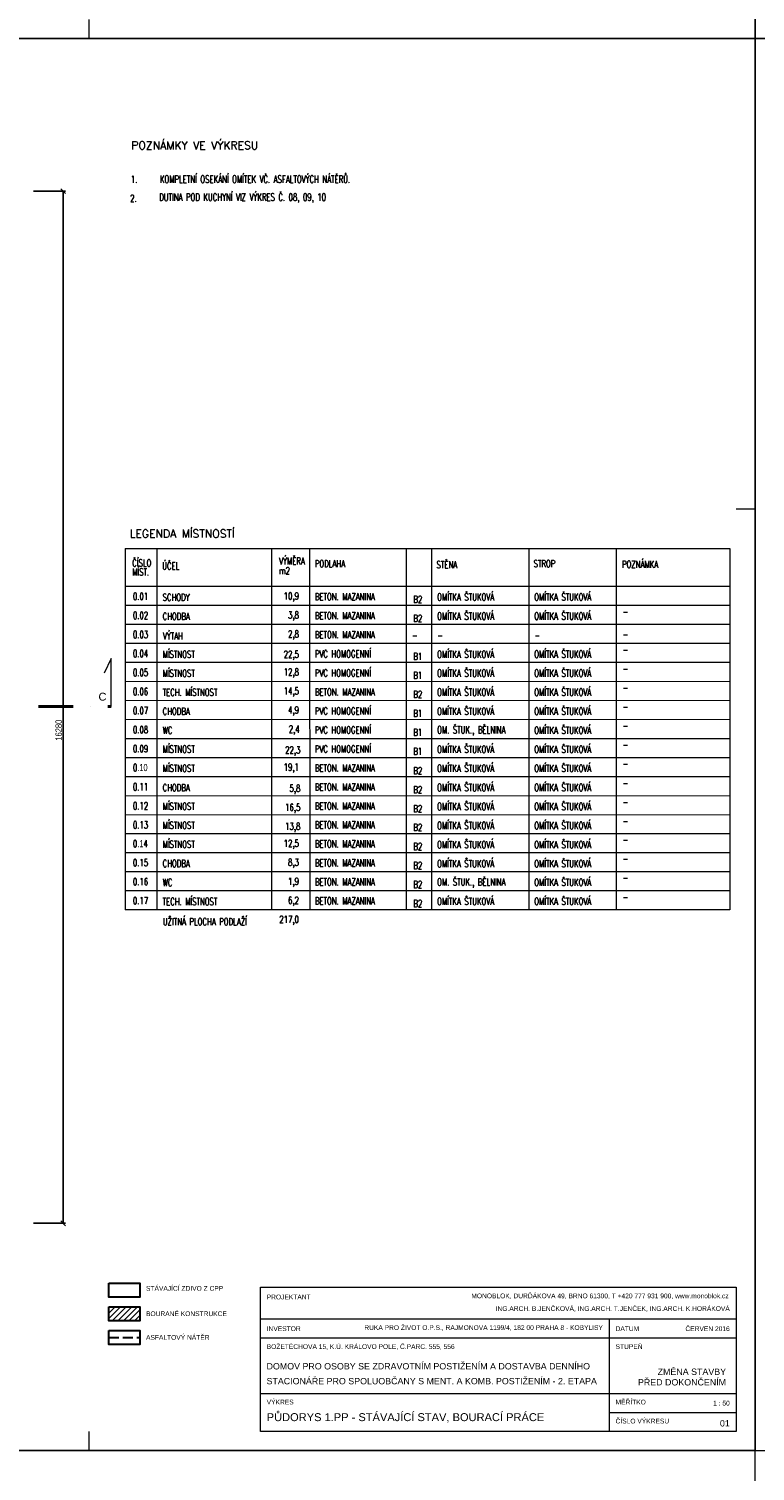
# Model space of a CAD drawing. Header units: millimetres. Extents: x -300958 to -108039, y 30118 to 292543.
# Tile 78 of 256: x -248182 to -236733, y 112355 to 135107. Entities that reach past the tile are written whole.
import ezdxf

# ---------------------------------------------------------------- set-up
doc = ezdxf.new("R2010")
doc.units = ezdxf.units.MM
doc.header["$MEASUREMENT"] = 0
doc.linetypes.add('DGN Style 3', pattern=[888.558256, 634.684469, -253.873788])
doc.linetypes.add('DGN Style 4', pattern=[1094.119168, 546.717885, -273.358943, 0.683397, -273.358943])
doc.layers.get('0').update_dxf_attribs({"lineweight": 13})
doc.layers.get('Defpoints').update_dxf_attribs({"color": 3, "lineweight": 13})
for name, color, linetype, lineweight in [('BOURÁNÍ', 40, 'Continuous', 13), ('dims', 7, 'Continuous', 9), ('legenda', 7, 'Continuous', 13), ('popis', 7, 'Continuous', 9), ('RAMECEK', 7, 'Continuous', 0), ('rez', 7, 'Continuous', 13), ('walls', 7, 'Continuous', 13)]:
    doc.layers.add(name, color=color, linetype=linetype, lineweight=lineweight)
doc.styles.add('GENERATED_STYLE_8', font='arial.ttf')
doc.styles.add('STYLE-0', font='ARIALN.TTF')
doc.styles.add('Style-Arial', font='arial.ttf')
doc.dimstyles.new('arch', dxfattribs={"dimscale": 50, "dimtxt": 2.5, "dimasz": 2.5, "dimexe": 1.25, "dimexo": 0.9, "dimtad": 1, "dimdec": 0, "dimtxsty": 'STYLE-0', "dimblk": 'ARCHTICK', "dimcen": 2.5, "dimadec": 0, "dimazin": 0, "dimtfac": 1, "dimtdec": 0, "dimtmove": 2, "dimatfit": 3, "dimldrblk": 'ARCHTICK', "dimfxl": 0, "dimarcsym": 0})

# ---------------------------------------------------------------- blocks, each defined once
blk = doc.blocks.new('*U49')
at = {"layer": 'RAMECEK', "linetype": 'Continuous', "lineweight": 0}
for p, q in [((15750, 3712), (15450, 3712)), ((-5250, -11138), (-5250, -10838)), ((5250, -11138), (5250, -10838))]:
    blk.add_line(p, q, dxfattribs=at)
at = {"layer": 'RAMECEK', "linetype": 'Continuous', "lineweight": 0, "flags": 128}
blk.add_lwpolyline([(-15750, -11138), (15750, -11138), (15750, 11137), (-15750, 11137)], close=True, dxfattribs=at)
blk = doc.blocks.new('_ArchTick')
at = {"color": 0, "linetype": 'ByBlock', "flags": 128}
blk.add_lwpolyline([(-0.5, -0.5), (0.5, 0.5)], dxfattribs=at)
blk = doc.blocks.new('*D500')
at = {"layer": 'Defpoints', "color": 0, "linetype": 'Continuous'}
for p in [(-248182, 132545), (-247642, 132545), (-248182, 116265)]:
    blk.add_point(p, dxfattribs=at)
at = {"layer": 'dims', "color": 0, "linetype": 'Continuous', "lineweight": -2}
for p, q in [((-248107, 132545), (-247605, 132545)), ((-247642, 116265), (-247642, 132545)), ((-248107, 116265), (-247605, 116265))]:
    blk.add_line(p, q, dxfattribs=at)
at = {"layer": 'dims', "color": 0, "linetype": 'Continuous', "lineweight": -2, "xscale": 75, "yscale": 75, "zscale": 75}
for p, rotation in [((-247642, 132545), 90), ((-247642, 116265), 270)]:
    blk.add_blockref('_ArchTick', p, dxfattribs=dict(at, rotation=rotation))
at = {"layer": 'dims', "color": 0, "linetype": 'Continuous', "insert": (-247712, 124044), "char_height": 100, "attachment_point": 5, "rotation": 90, "style": 'STYLE-0'}
blk.add_mtext('16280', dxfattribs=at)
blk = doc.blocks.new('*U48')
at = {"layer": 'rez', "linetype": 'DGN Style 4', "lineweight": 40}
blk.add_line((-376, 574), (-376, -574), dxfattribs=at)
at = {"layer": 'rez', "linetype": 'Continuous', "lineweight": 0, "flags": 128}
blk.add_lwpolyline([(-376, -574), (376, -574), (146, -464)], dxfattribs=at)

msp = doc.modelspace()

# ---------------------------------------------------------------- hatches: boundary and pattern name
at = {"layer": 'BOURÁNÍ', "linetype": 'Continuous'}
h = msp.add_hatch(dxfattribs=at)
h.set_pattern_fill('ANSI31', color=256, scale=500, style=0)
h.paths.add_polyline_path([(-246431.9, 114727.4), (-246431.9, 114949.3), (-246924.1, 114949.3), (-246924.1, 114727.4)])

# ---------------------------------------------------------------- linework, layer by layer
at = {"layer": 'BOURÁNÍ', "linetype": 'DGN Style 3', "lineweight": 30, "ltscale": 0.25}
msp.add_line((-246924.1, 114464.7), (-246432, 114464.7), dxfattribs=at)
at = {"layer": 'BOURÁNÍ', "linetype": 'Continuous', "lineweight": 30, "flags": 128}
for points in [[(-246924.1, 114949.3), (-246431.9, 114949.3), (-246431.9, 114727.4), (-246924.1, 114727.4)], [(-246924.1, 114575.6), (-246432, 114575.6), (-246432, 114353.8), (-246924.1, 114353.8)]]:
    msp.add_lwpolyline(points, close=True, dxfattribs=at)
at = {"layer": 'legenda', "linetype": 'Continuous'}
for p, q in [((-246666.4, 126909.8), (-237133.1, 126909.4)), ((-246666.4, 126909.8), (-246666.3, 121209.8)), ((-246167.2, 126909.9), (-246167, 121209.8)), ((-244354.7, 126909.4), (-244354.5, 121209.7)), ((-243755.5, 126909.5), (-243755.4, 121209.6)), ((-242232.7, 126909.6), (-242232.5, 121209.4)), ((-241833.6, 126909.6), (-241833.4, 121209.5)), ((-240302.6, 126909.7), (-240302.5, 121209.4)), ((-238921.6, 126909.8), (-238921.5, 121209.3)), ((-237133.1, 126909.8), (-237133, 121209.2)), ((-237133.1, 126309.2), (-246666.3, 126309.8)), ((-237133.1, 126309.2), (-246666.3, 126309.8)), ((-237133.1, 126309.2), (-246666.3, 126309.8)), ((-237133.1, 126309.2), (-246666.3, 126309.8)), ((-237133.1, 126009.2), (-246666.3, 126009.8)), ((-237133, 125709.2), (-246666.3, 125709.8)), ((-237133, 125409.2), (-246666.3, 125409.8)), ((-237133, 125109.2), (-246666.3, 125109.8)), ((-237133, 124809.2), (-246666.3, 124809.8)), ((-237133, 124509.2), (-246666.3, 124509.8)), ((-237133, 124209.2), (-246666.3, 124209.8)), ((-237132.9, 123909.2), (-246666.3, 123909.8)), ((-237132.9, 123609.2), (-246666.3, 123609.8)), ((-237132.9, 123305.6), (-246666.3, 123306.2)), ((-237132.9, 123005.6), (-246666.3, 123006.2)), ((-237132.9, 122705.6), (-246666.3, 122706.2)), ((-237132.9, 122409.2), (-246666.3, 122409.8)), ((-237133, 122109.2), (-246666.3, 122109.8)), ((-237133, 121809.2), (-246666.4, 121809.8)), ((-237133, 121509.2), (-246666.4, 121509.8)), ((-237133.1, 121209.2), (-246666.4, 121209.8)), ((-244532.6, 114757.2), (-237032.6, 114757.2)), ((-239032.6, 114757.2), (-239032.6, 112982.5)), ((-244532.6, 114457.2), (-237032.6, 114457.2)), ((-244532.6, 113582.5), (-237032.6, 113582.5)), ((-239032.6, 113282.5), (-237032.6, 113282.5))]:
    msp.add_line(p, q, dxfattribs=at)
at = {"layer": 'legenda', "linetype": 'Continuous', "flags": 128}
msp.add_lwpolyline([(-237032.6, 112982.5), (-244532.6, 112982.5), (-244532.6, 115257.2), (-237032.6, 115257.2)], close=True, dxfattribs=at)
at = {"layer": 'RAMECEK', "linetype": 'Continuous', "lineweight": 0, "flags": 128}
msp.add_lwpolyline([(-268232.6, 87932.5), (-236732.6, 87932.5), (-236732.6, 112682.5), (-268232.6, 112682.5)], close=True, dxfattribs=at)
at = {"layer": 'walls', "linetype": 'Continuous', "lineweight": 30, "flags": 128}
msp.add_lwpolyline([(-246924, 115323), (-246431.8, 115323), (-246431.8, 115101.1), (-246924, 115101.1)], close=True, dxfattribs=at)

# ---------------------------------------------------------------- block references
at = {"layer": 'RAMECEK', "linetype": 'Continuous', "lineweight": 0}
for p in [(-252482.6, 146095), (-220982.6, 146095), (-252482.6, 123820), (-220982.6, 123820)]:
    msp.add_blockref('*U49', p, dxfattribs=at)
at = {"layer": 'rez', "linetype": 'DGN Style 4', "lineweight": 40, "rotation": 90}
msp.add_blockref('*U48', (-247458.7, 124796.1), dxfattribs=at)

# ---------------------------------------------------------------- texts
at = {"layer": 'legenda', "linetype": 'Continuous', "lineweight": 0, "attachment_point": 4}
for s, insert, char_height, rotation, line_spacing_factor, style in [('\\Fromans.shx;POZNÁMKY VE VÝKRESU', (-246568, 133268.7), 125, 0.00406, 0.809677, 'GENERATED_STYLE_8'), ('\\Fromans.shx;\\H1.000000x;\\W0.714286;1.', (-246574.3, 132734.8), 112, 0.00116, 0.765173, 'Style-Arial'), ('{\\Fromans|c238;\\W0.71429;KOMPLETNÍ OSEKÁNÍ OMÍTEK VČ. ASFALTOVÝCH NÁTĚRŮ.}', (-246116.7, 132735.8), 112, 0.00116, 0.809677, 'Style-Arial'), ('{\\Fromans|c238;\\W0.71429;2\\Fromans|c0;.}', (-246585.6, 132434.9), 112, 0.00116, 0.765173, 'Style-Arial'), ('{\\Fromans|c238;\\W0.71429;DUTINA POD KUCHYNÍ VIZ VÝKRES Č. 08, 09, 10}', (-246127.5, 132435.3), 112, 0.00116, 0.809677, 'Style-Arial')]:
    msp.add_mtext(s, dxfattribs=dict(at, insert=insert, char_height=char_height, rotation=rotation, line_spacing_factor=line_spacing_factor, style=style))
at = {"layer": 'legenda', "linetype": 'Continuous'}
for s, insert, char_height, attachment_point, rotation, line_spacing_factor, style in [('\\Fromans.shx;LEGENDA MÍSTNOSTÍ', (-245765.7, 127144.7), 125, 5, 0.00406, 0.809677, 'GENERATED_STYLE_8'), ('{\\Fromans|c238;\\W0.71429;Č\\Fromans|c0;ÍSLO\\PMÍST.}', (-246553, 126610.7), 112, 4, 0.00116, 0.765173, 'Style-Arial'), ('{\\Fromans|c0;\\W0.71429;VÝM\\Fromans|c238;Ě\\Fromans|c0;RA \\Pm2}', (-244237.6, 126636.2), 112, 4, 0.00116, 0.809677, 'Style-Arial'), ('{\\Fromans|c0;\\W0.71429;ST\\Fromans|c238;Ě\\Fromans|c0;NA}', (-241755.8, 126654.1), 112, 4, 0.00116, 0.809677, 'Style-Arial'), ('\\Fromans.shx;\\H1.000000x;\\W0.714286;POZNÁMKA', (-238831.6, 126660.2), 112, 4, 0.00116, 0.809677, 'Style-Arial'), ('{\\Fromans|c0;\\W0.71429;Ú\\Fromans|c238;Č\\Fromans|c0;EL}', (-246080.1, 126635.9), 112, 4, 0.00116, 0.809677, 'Style-Arial'), ('\\Fromans.shx;\\H1.000000x;\\W0.714286;PODLAHA', (-243674, 126669.1), 112, 4, 0.00116, 0.809677, 'Style-Arial'), ('\\Fromans.shx;\\H1.000000x;\\W0.714286;STROP', (-240224.9, 126670.9), 112, 4, 0.00116, 0.809677, 'Style-Arial'), ('{\\Fromans|c238;\\W0.71429;0\\Fromans|c0;.01}', (-246541.2, 126153.7), 112, 4, 0.00116, 0.809677, 'Style-Arial'), ('\\Fromans.shx;\\H1.000000x;\\W0.714290;SCHODY', (-246073.8, 126140.9), 112, 4, 0.00116, 0.809677, 'Style-Arial'), ('{\\Fromans.shx|c238;\\W0.71429;10\\Fromans.shx|c0;,9}', (-243924.9, 126143.6), 112, 6, 0.00116, 0.809677, 'Style-Arial'), ('{\\Fromans|c238;\\W0.71429;BETON. MAZANINA}', (-243674, 126151.2), 112, 4, 0.00116, 0.809677, 'Style-Arial'), ('{\\Fromans|c238;\\W0.71429;B2}', (-241979.8, 126109.7), 112, 6, 359.99091, 0.809677, 'Style-Arial'), ('\\Fromans.shx;\\H1.000000x;\\W0.714286;OMÍTKA ŠTUKOVÁ', (-241745.8, 126143.2), 112, 4, 0.00116, 0.809677, 'Style-Arial'), ('\\Fromans.shx;\\H1.000000x;\\W0.714286;OMÍTKA ŠTUKOVÁ', (-240215.3, 126143.1), 112, 4, 0.00116, 0.809677, 'Style-Arial'), ('{\\Fromans|c238;\\W0.71429;0\\Fromans|c0;.02}', (-246541.2, 125853.7), 112, 4, 0.00116, 0.809677, 'Style-Arial'), ('\\Fromans.shx;\\H1.000000x;\\W0.714286;CHODBA', (-246073.8, 125840.9), 112, 4, 0.00116, 0.809677, 'Style-Arial'), ('{\\Fromans|c238;\\W0.71429;3\\Fromans|c0;,\\Fromans|c238;8}', (-243924.9, 125843.6), 112, 6, 0.00116, 0.809677, 'Style-Arial'), ('{\\Fromans|c238;\\W0.71429;BETON. MAZANINA}', (-243674.1, 125851.2), 112, 4, 0.00116, 0.809677, 'Style-Arial'), ('{\\Fromans|c238;\\W0.71429;B2}', (-241979.8, 125809.7), 112, 6, 359.99091, 0.809677, 'Style-Arial'), ('\\Fromans.shx;\\H1.000000x;\\W0.714286;OMÍTKA ŠTUKOVÁ', (-241745.8, 125843.2), 112, 4, 0.00116, 0.809677, 'Style-Arial'), ('\\Fromans.shx;\\H1.000000x;\\W0.714286;OMÍTKA ŠTUKOVÁ', (-240215.3, 125843.1), 112, 4, 0.00116, 0.809677, 'Style-Arial'), ('\\Fromans.shx;\\H1.000000x;\\W0.714286;-', (-238821.4, 125915.1), 112, 4, 0.00116, 0.809677, 'Style-Arial'), ('{\\Fromans|c238;\\W0.71429;0\\Fromans|c0;.03}', (-246541.2, 125553.7), 112, 4, 0.00116, 0.809677, 'Style-Arial'), ('\\Fromans.shx;\\H1.000000x;\\W0.714290;VÝTAH', (-246070, 125530.3), 112, 4, 0.00116, 0.809677, 'Style-Arial'), ('{\\Fromans|c238;\\W0.71429;2\\Fromans|c0;,\\Fromans|c238;8}', (-243924.9, 125544), 112, 6, 0.00116, 0.809677, 'Style-Arial'), ('{\\Fromans|c238;\\W0.71429;BETON. MAZANINA}', (-243673.9, 125551.2), 112, 4, 0.00116, 0.809677, 'Style-Arial'), ('\\Fromans.shx;\\H1.000000x;\\W0.714286;-', (-242141.1, 125542.8), 112, 4, 0.00116, 0.809677, 'Style-Arial'), ('\\Fromans.shx;\\H1.000000x;\\W0.714286;-', (-241742, 125542.8), 112, 4, 0.00116, 0.809677, 'Style-Arial'), ('\\Fromans.shx;\\H1.000000x;\\W0.714286;-', (-240211, 125542.8), 112, 4, 0.00116, 0.809677, 'Style-Arial'), ('\\Fromans.shx;\\H1.000000x;\\W0.714286;-', (-238821.4, 125555.4), 112, 4, 0.00116, 0.809677, 'Style-Arial'), ('{\\Fromans|c238;\\W0.71429;0\\Fromans|c0;.04}', (-246541.2, 125253.7), 112, 4, 0.00116, 0.809677, 'Style-Arial'), ('\\Fromans.shx;\\H1.000000x;\\W0.714290;MÍSTNOST', (-246073.8, 125240.9), 112, 4, 0.00116, 0.809677, 'Style-Arial'), ('{\\Fromans|c238;\\W0.71429;22\\Fromans|c0;,\\Fromans|c238;5}', (-243924.9, 125225), 112, 6, 0.00116, 0.809677, 'Style-Arial'), ('\\Fromans.shx;\\H1.000000x;\\W0.714286;PVC HOMOGENNÍ', (-243674, 125247.6), 112, 4, 0.00116, 0.809677, 'Style-Arial'), ('{\\Fromans|c238;\\W0.71429;B1}', (-241980.1, 125209.7), 112, 6, 359.99091, 0.809677, 'Style-Arial'), ('\\Fromans.shx;\\H1.000000x;\\W0.714286;OMÍTKA ŠTUKOVÁ', (-241746, 125239.6), 112, 4, 0.00116, 0.809677, 'Style-Arial'), ('\\Fromans.shx;\\H1.000000x;\\W0.714286;OMÍTKA ŠTUKOVÁ', (-240215.3, 125243.1), 112, 4, 0.00116, 0.809677, 'Style-Arial'), ('\\Fromans.shx;\\H1.000000x;\\W0.714286;-', (-238821.4, 125315.1), 112, 4, 0.00116, 0.809677, 'Style-Arial'), ('{\\Fromans|c238;\\W0.71429;0\\Fromans|c0;.05}', (-246541.2, 124953.7), 112, 4, 0.00116, 0.809677, 'Style-Arial'), ('\\Fromans.shx;\\H1.000000x;\\W0.714290;MÍSTNOST', (-246073.8, 124940.9), 112, 4, 0.00116, 0.809677, 'Style-Arial'), ('{\\Fromans|c238;\\W0.71429;12\\Fromans|c0;,8}', (-243924.8, 124943.6), 112, 6, 0.00116, 0.809677, 'Style-Arial'), ('\\Fromans.shx;\\H1.000000x;\\W0.714286;PVC HOMOGENNÍ', (-243674, 124947.6), 112, 4, 0.00116, 0.809677, 'Style-Arial'), ('{\\Fromans|c238;\\W0.71429;B1}', (-241980.4, 124909.7), 112, 6, 359.99091, 0.809677, 'Style-Arial'), ('\\Fromans.shx;\\H1.000000x;\\W0.714286;OMÍTKA ŠTUKOVÁ', (-241746, 124943.6), 112, 4, 0.00116, 0.809677, 'Style-Arial'), ('\\Fromans.shx;\\H1.000000x;\\W0.714286;OMÍTKA ŠTUKOVÁ', (-240215.3, 124943.1), 112, 4, 0.00116, 0.809677, 'Style-Arial'), ('\\Fromans.shx;\\H1.000000x;\\W0.714286;-', (-238821.5, 125015.1), 112, 4, 0.00116, 0.809677, 'Style-Arial'), ('{\\Fromans|c238;\\W0.71429;0\\Fromans|c0;.06}', (-246541.2, 124653.7), 112, 4, 0.00116, 0.809677, 'Style-Arial'), ('{\\Fromans|c238;\\W0.71429;TECH. \\Fromans|c0;MÍSTNOST}', (-246073.9, 124640.9), 112, 4, 0.00116, 0.809677, 'Style-Arial'), ('{\\Fromans|c238;\\W0.71429;14\\Fromans|c0;,\\Fromans|c238;5}', (-243924.8, 124643.6), 112, 6, 0.00116, 0.809677, 'Style-Arial'), ('{\\Fromans|c238;\\W0.71429;BETON. MAZANINA}', (-243674, 124647.6), 112, 4, 0.00116, 0.809677, 'Style-Arial'), ('\\Fromans.shx;\\H1.000000x;\\W0.714286;OMÍTKA ŠTUKOVÁ', (-241746, 124643.6), 112, 4, 0.00116, 0.809677, 'Style-Arial'), ('\\Fromans.shx;\\H1.000000x;\\W0.714286;OMÍTKA ŠTUKOVÁ', (-240215.3, 124643.1), 112, 4, 0.00116, 0.809677, 'Style-Arial'), ('\\Fromans.shx;\\H1.000000x;\\W0.714286;-', (-238821.5, 124715.1), 112, 4, 0.00116, 0.809677, 'Style-Arial'), ('{\\Fromans|c238;\\W0.71429;B2}', (-241979.9, 124609.7), 112, 6, 359.99091, 0.809677, 'Style-Arial'), ('{\\Fromans|c238;\\W0.71429;0\\Fromans|c0;.07}', (-246541.2, 124353.7), 112, 4, 0.00116, 0.809677, 'Style-Arial'), ('\\Fromans.shx;\\H1.000000x;\\W0.714286;CHODBA', (-246073.9, 124340.9), 112, 4, 0.00116, 0.809677, 'Style-Arial'), ('{\\Fromans|c238;\\W0.71429;4\\Fromans|c0;,\\Fromans|c238;9}', (-243924.8, 124343.6), 112, 6, 0.00116, 0.809677, 'Style-Arial'), ('\\Fromans.shx;\\H1.000000x;\\W0.714286;PVC HOMOGENNÍ', (-243674, 124347.6), 112, 4, 0.00116, 0.809677, 'Style-Arial'), ('{\\Fromans|c238;\\W0.71429;B1}', (-241980.2, 124309.7), 112, 6, 359.99091, 0.809677, 'Style-Arial'), ('\\Fromans.shx;\\H1.000000x;\\W0.714286;OMÍTKA ŠTUKOVÁ', (-241746.1, 124339.6), 112, 4, 0.00116, 0.809677, 'Style-Arial'), ('\\Fromans.shx;\\H1.000000x;\\W0.714286;OMÍTKA ŠTUKOVÁ', (-240215.3, 124343.1), 112, 4, 0.00116, 0.809677, 'Style-Arial'), ('\\Fromans.shx;\\H1.000000x;\\W0.714286;-', (-238821.5, 124415.1), 112, 4, 0.00116, 0.809677, 'Style-Arial'), ('{\\Fromans|c238;\\W0.71429;0\\Fromans|c0;.08}', (-246541.2, 124053.7), 112, 4, 0.00116, 0.809677, 'Style-Arial'), ('\\Fromans.shx;\\H1.000000x;\\W0.714290;WC', (-246074.1, 124040.9), 112, 4, 0.00116, 0.809677, 'Style-Arial'), ('{\\Fromans|c238;\\W0.71429;2\\Fromans|c0;,\\Fromans|c238;4}', (-243913.4, 124043), 112, 6, 359.99091, 0.809677, 'Style-Arial'), ('\\Fromans.shx;\\H1.000000x;\\W0.714286;PVC HOMOGENNÍ', (-243674, 124047.6), 112, 4, 0.00116, 0.809677, 'Style-Arial'), ('{\\Fromans|c238;\\W0.71429;B1}', (-241980.2, 124009.7), 112, 6, 359.99091, 0.809677, 'Style-Arial'), ('{\\Fromans|c0;\\W0.71429;OM. ŠTUK., B\\Fromans|c238;Ě\\Fromans|c0;LNINA}', (-241745.8, 124032.5), 112, 4, 0.00116, 0.809677, 'Style-Arial'), ('\\Fromans.shx;\\H1.000000x;\\W0.714286;OMÍTKA ŠTUKOVÁ', (-240215.3, 124043.1), 112, 4, 0.00116, 0.809677, 'Style-Arial'), ('\\Fromans.shx;\\H1.000000x;\\W0.714286;-', (-238821.5, 124115.1), 112, 4, 0.00116, 0.809677, 'Style-Arial'), ('{\\Fromans|c238;\\W0.71429;0\\Fromans|c0;.09}', (-246541.2, 123753.7), 112, 4, 0.00116, 0.809677, 'Style-Arial'), ('\\Fromans.shx;\\H1.000000x;\\W0.714290;MÍSTNOST', (-246074, 123744.5), 112, 4, 0.00116, 0.809677, 'Style-Arial'), ('\\Fromans.shx;\\H1.000000x;\\W0.714286;PVC HOMOGENNÍ', (-243674, 123747.6), 112, 4, 0.00116, 0.809677, 'Style-Arial'), ('\\Fromans.shx;\\H1.000000x;\\W0.714286;OMÍTKA ŠTUKOVÁ', (-241746, 123743.6), 112, 4, 0.00116, 0.809677, 'Style-Arial'), ('\\Fromans.shx;\\H1.000000x;\\W0.714286;OMÍTKA ŠTUKOVÁ', (-240215.3, 123743.1), 112, 4, 0.00116, 0.809677, 'Style-Arial'), ('\\Fromans.shx;\\H1.000000x;\\W0.714286;-', (-238821.5, 123815.1), 112, 4, 0.00116, 0.809677, 'Style-Arial'), ('{\\Fromans|c238;\\W0.71429;22\\Fromans|c0;,\\Fromans|c238;3}', (-243902, 123713.3), 112, 6, 359.99091, 0.809677, 'Style-Arial'), ('{\\Fromans|c238;\\W0.71429;B1}', (-241980.3, 123709.7), 112, 6, 359.99091, 0.809677, 'Style-Arial'), ('{\\Fromans|c238;\\W0.71429;0\\Funtranslatable font|c0;.10}', (-246541.2, 123453.7), 112, 4, 0.00116, 0.809677, 'Style-Arial'), ('\\Fromans.shx;\\H1.000000x;\\W0.714290;MÍSTNOST', (-246074, 123440.9), 112, 4, 0.00116, 0.809677, 'Style-Arial'), ('{\\Fromans|c238;\\W0.71429;19\\Fromans|c0;,\\Fromans|c238;1}', (-243924.9, 123443.6), 112, 6, 0.00116, 0.809677, 'Style-Arial'), ('{\\Fromans|c238;\\W0.71429;BETON. MAZANINA}', (-243674, 123447.6), 112, 4, 0.00116, 0.809677, 'Style-Arial'), ('{\\Fromans|c238;\\W0.71429;B2}', (-241980, 123406.1), 112, 6, 359.99091, 0.809677, 'Style-Arial'), ('\\Fromans.shx;\\H1.000000x;\\W0.714286;OMÍTKA ŠTUKOVÁ', (-241746, 123443.6), 112, 4, 0.00116, 0.809677, 'Style-Arial'), ('\\Fromans.shx;\\H1.000000x;\\W0.714286;OMÍTKA ŠTUKOVÁ', (-240215.3, 123443.1), 112, 4, 0.00116, 0.809677, 'Style-Arial'), ('\\Fromans.shx;\\H1.000000x;\\W0.714286;-', (-238821.4, 123515.1), 112, 4, 0.00116, 0.809677, 'Style-Arial'), ('{\\Fromans|c238;\\W0.71429;0\\Fromans|c0;.11}', (-246541.2, 123150.1), 112, 4, 0.00116, 0.809677, 'Style-Arial'), ('\\Fromans.shx;\\H1.000000x;\\W0.714286;CHODBA', (-246074, 123137.3), 112, 4, 0.00116, 0.809677, 'Style-Arial'), ('{\\Fromans|c238;\\W0.71429;5\\Fromans|c0;,\\Fromans|c238;8}', (-243902, 123109.7), 112, 6, 359.99091, 0.809677, 'Style-Arial'), ('{\\Fromans|c238;\\W0.71429;BETON. MAZANINA}', (-243674, 123147.6), 112, 4, 0.00116, 0.809677, 'Style-Arial'), ('{\\Fromans|c238;\\W0.71429;B2}', (-241980, 123106.1), 112, 6, 359.99091, 0.809677, 'Style-Arial'), ('\\Fromans.shx;\\H1.000000x;\\W0.714286;OMÍTKA ŠTUKOVÁ', (-241746, 123139.9), 112, 4, 0.00116, 0.809677, 'Style-Arial'), ('\\Fromans.shx;\\H1.000000x;\\W0.714286;OMÍTKA ŠTUKOVÁ', (-240215.3, 123139.5), 112, 4, 0.00116, 0.809677, 'Style-Arial'), ('\\Fromans.shx;\\H1.000000x;\\W0.714286;-', (-238821.5, 123211.5), 112, 4, 0.00116, 0.809677, 'Style-Arial'), ('{\\Fromans|c238;\\W0.71429;0\\Fromans|c0;.12}', (-246541.2, 122850.1), 112, 4, 0.00116, 0.809677, 'Style-Arial'), ('\\Fromans.shx;\\H1.000000x;\\W0.714290;MÍSTNOST', (-246074.1, 122840.9), 112, 4, 0.00116, 0.809677, 'Style-Arial'), ('{\\Fromans|c238;\\W0.71429;16\\Fromans|c0;,\\Fromans|c238;5}', (-243902, 122809.7), 112, 6, 359.99091, 0.809677, 'Style-Arial'), ('{\\Fromans|c238;\\W0.71429;BETON. MAZANINA}', (-243674.1, 122847.6), 112, 4, 0.00116, 0.809677, 'Style-Arial'), ('{\\Fromans|c238;\\W0.71429;B2}', (-241980, 122806.1), 112, 6, 359.99091, 0.809677, 'Style-Arial'), ('\\Fromans.shx;\\H1.000000x;\\W0.714286;OMÍTKA ŠTUKOVÁ', (-241746, 122839.9), 112, 4, 0.00116, 0.809677, 'Style-Arial'), ('\\Fromans.shx;\\H1.000000x;\\W0.714286;OMÍTKA ŠTUKOVÁ', (-240215.3, 122839.5), 112, 4, 0.00116, 0.809677, 'Style-Arial'), ('\\Fromans.shx;\\H1.000000x;\\W0.714286;-', (-238821.5, 122911.5), 112, 4, 0.00116, 0.809677, 'Style-Arial'), ('\\Fromans.shx;\\H1.000000x;\\W0.714290;MÍSTNOST', (-246074, 122544.5), 112, 4, 0.00116, 0.809677, 'Style-Arial'), ('{\\Fromans|c238;\\W0.71429;0\\Fromans|c0;.13}', (-246541.2, 122550.1), 112, 4, 0.00116, 0.809677, 'Style-Arial'), ('{\\Fromans|c0;\\W0.71429;1\\Fromans|c238;3\\Fromans|c0;,\\Fromans|c238;8}', (-243902, 122509.7), 112, 6, 359.99091, 0.809677, 'Style-Arial'), ('{\\Fromans|c238;\\W0.71429;BETON. MAZANINA}', (-243674.1, 122551.2), 112, 4, 0.00116, 0.809677, 'Style-Arial'), ('{\\Fromans|c238;\\W0.71429;B2}', (-241980.1, 122509.7), 112, 6, 359.99091, 0.809677, 'Style-Arial'), ('\\Fromans.shx;\\H1.000000x;\\W0.714286;OMÍTKA ŠTUKOVÁ', (-241746.2, 122539.6), 112, 4, 0.00116, 0.809677, 'Style-Arial'), ('\\Fromans.shx;\\H1.000000x;\\W0.714286;OMÍTKA ŠTUKOVÁ', (-240215.2, 122539.5), 112, 4, 0.00116, 0.809677, 'Style-Arial'), ('\\Fromans.shx;\\H1.000000x;\\W0.714286;-', (-238821.4, 122611.5), 112, 4, 0.00116, 0.809677, 'Style-Arial'), ('{\\Fromans|c238;\\W0.71429;0\\Funtranslatable font|c0;.1\\Fromans.shx|c0;4}', (-246541.3, 122253.7), 112, 4, 0.00116, 0.809677, 'Style-Arial'), ('\\Fromans.shx;\\H1.000000x;\\W0.714290;MÍSTNOST', (-246074, 122244.5), 112, 4, 0.00116, 0.809677, 'Style-Arial'), ('{\\Fromans|c0;\\W0.71429;1\\Fromans|c238;2\\Fromans|c0;,\\Fromans|c238;5}', (-243925.1, 122243.6), 112, 6, 0.00116, 0.809677, 'Style-Arial'), ('{\\Fromans|c238;\\W0.71429;BETON. MAZANINA}', (-243674, 122251.2), 112, 4, 0.00116, 0.809677, 'Style-Arial'), ('{\\Fromans|c238;\\W0.71429;B2}', (-241980.1, 122209.7), 112, 6, 359.99091, 0.809677, 'Style-Arial'), ('\\Fromans.shx;\\H1.000000x;\\W0.714286;OMÍTKA ŠTUKOVÁ', (-241746.2, 122239.6), 112, 4, 0.00116, 0.809677, 'Style-Arial'), ('\\Fromans.shx;\\H1.000000x;\\W0.714286;OMÍTKA ŠTUKOVÁ', (-240215.3, 122239.5), 112, 4, 0.00116, 0.809677, 'Style-Arial'), ('\\Fromans.shx;\\H1.000000x;\\W0.714286;-', (-238821.4, 122315.1), 112, 4, 0.00116, 0.809677, 'Style-Arial'), ('{\\Fromans|c238;\\W0.71429;0\\Fromans|c0;.15}', (-246541.3, 121953.7), 112, 4, 0.00116, 0.809677, 'Style-Arial'), ('\\Fromans.shx;\\H1.000000x;\\W0.714286;CHODBA', (-246074.1, 121940.9), 112, 4, 0.00116, 0.809677, 'Style-Arial'), ('{\\Fromans|c238;\\W0.71429;8\\Fromans|c0;,\\Fromans|c238;3}', (-243925.2, 121943.6), 112, 6, 0.00116, 0.809677, 'Style-Arial'), ('{\\Fromans|c238;\\W0.71429;BETON. MAZANINA}', (-243674.1, 121951.2), 112, 4, 0.00116, 0.809677, 'Style-Arial'), ('{\\Fromans|c238;\\W0.71429;B2}', (-241980, 121909.7), 112, 6, 359.99091, 0.809677, 'Style-Arial'), ('\\Fromans.shx;\\H1.000000x;\\W0.714286;OMÍTKA ŠTUKOVÁ', (-241746.2, 121939.6), 112, 4, 0.00116, 0.809677, 'Style-Arial'), ('\\Fromans.shx;\\H1.000000x;\\W0.714286;OMÍTKA ŠTUKOVÁ', (-240215.3, 121939.5), 112, 4, 0.00116, 0.809677, 'Style-Arial'), ('\\Fromans.shx;\\H1.000000x;\\W0.714286;-', (-238821.5, 122015.1), 112, 4, 0.00116, 0.809677, 'Style-Arial'), ('\\Fromans.shx;\\H1.000000x;\\W0.714286;OMÍTKA ŠTUKOVÁ', (-240215.2, 121643.1), 112, 4, 0.00116, 0.809677, 'Style-Arial'), ('{\\Fromans|c238;\\W0.71429;0\\Fromans|c0;.16}', (-246541.3, 121653.7), 112, 4, 0.00116, 0.809677, 'Style-Arial'), ('\\Fromans.shx;\\H1.000000x;\\W0.714290;WC', (-246074.2, 121640.9), 112, 4, 0.00116, 0.809677, 'Style-Arial'), ('{\\Fromans|c0;\\W0.71429;1,\\Fromans|c238;9}', (-243925.2, 121643.6), 112, 6, 0.00116, 0.809677, 'Style-Arial'), ('{\\Fromans|c238;\\W0.71429;BETON. MAZANINA}', (-243674, 121651.2), 112, 4, 0.00116, 0.809677, 'Style-Arial'), ('{\\Fromans|c238;\\W0.71429;B2}', (-241980, 121609.7), 112, 6, 359.99091, 0.809677, 'Style-Arial'), ('{\\Fromans|c0;\\W0.71429;OM. ŠTUK., B\\Fromans|c238;Ě\\Fromans|c0;LNINA}', (-241746, 121632.5), 112, 4, 0.00116, 0.809677, 'Style-Arial'), ('\\Fromans.shx;\\H1.000000x;\\W0.714286;-', (-238821.4, 121715.1), 112, 4, 0.00116, 0.809677, 'Style-Arial'), ('{\\Fromans|c238;\\W0.71429;0\\Fromans|c0;.17}', (-246541.3, 121353.7), 112, 4, 0.00116, 0.809677, 'Style-Arial'), ('{\\Fromans|c238;\\W0.71429;TECH. \\Fromans|c0;MÍSTNOST}', (-246074.1, 121340.9), 112, 4, 0.00116, 0.809677, 'Style-Arial'), ('{\\Fromans|c238;\\W0.71429;6\\Fromans|c0;,\\Fromans|c238;2}', (-243925.2, 121343.6), 112, 6, 0.00116, 0.809677, 'Style-Arial'), ('{\\Fromans|c238;\\W0.71429;BETON. MAZANINA}', (-243674.1, 121351.2), 112, 4, 0.00116, 0.809677, 'Style-Arial'), ('{\\Fromans|c238;\\W0.71429;B2}', (-241980.1, 121309.7), 112, 6, 359.99091, 0.809677, 'Style-Arial'), ('\\Fromans.shx;\\H1.000000x;\\W0.714286;OMÍTKA ŠTUKOVÁ', (-241746.1, 121343.2), 112, 4, 0.00116, 0.809677, 'Style-Arial'), ('\\Fromans.shx;\\H1.000000x;\\W0.714286;OMÍTKA ŠTUKOVÁ', (-240215.2, 121343.1), 112, 4, 0.00116, 0.809677, 'Style-Arial'), ('\\Fromans.shx;\\H1.000000x;\\W0.714286;-', (-238821.5, 121415.1), 112, 4, 0.00116, 0.809677, 'Style-Arial'), ('\\Fromans.shx;\\H1.000000x;\\W0.714286;UŽITNÁ PLOCHA PODLAŽÍ', (-246070, 121024.9), 112, 4, 0.00116, 0.809677, 'Style-Arial'), ('\\Fromans.shx;\\H1.000000x;\\W0.714290;217,0', (-243924.9, 121043), 112, 6, 0.00116, 0.809677, 'Style-Arial')]:
    msp.add_mtext(s, dxfattribs=dict(at, insert=insert, char_height=char_height, attachment_point=attachment_point, rotation=rotation, line_spacing_factor=line_spacing_factor, style=style))
at = {"layer": 'legenda', "linetype": 'Continuous', "lineweight": 0, "style": 'GENERATED_STYLE_8'}
for s, insert, char_height, width, attachment_point in [('\\A1;PROJEKTANT  ', (-244432.6, 115140), 75, 1711.466, 1), ('MONOBLOK, DURĎÁKOVA 49, BRNO 61300, T +420 777 931 900, www.monoblok.cz', (-237150.9, 115157.2), 75, 4311.61, 3), ('ING.ARCH. B.JENČKOVÁ, ING.ARCH. T.JENČEK, ING.ARCH. K.HORÁKOVÁ', (-237132.6, 114957.2), 75, 5486.569, 3), ('RUKA PRO ŽIVOT O.P.S., RAJMONOVA 1199/4, 182 00 PRAHA 8 - KOBYLISY', (-239132.6, 114657.2), 75, 3880.28, 3), ('\\A1;INVESTOR', (-244432.6, 114640), 75, 1711.466, 1), ('\\A1;DATUM', (-238932.6, 114640), 75, 689.424, 1), ('ČERVEN 2016', (-237132.6, 114640), 75, 828.958, 3), ('BOŽETĚCHOVA 15, K.Ú. KRÁLOVO POLE, Č.PARC. 555, 556', (-244432.6, 114357.2), 75, 3474.693, 1), ('STUPEŇ', (-238932.6, 114357.2), 75, 945.177, 1), ('VÝKRES', (-244432.6, 113482.6), 75, 1711.466, 1), ('PŮDORYS 1.PP - STÁVAJÍCÍ STAV, BOURACÍ PRÁCE', (-244432.7, 113121.1), 125, 4738.103, 7), ('MĚŘÍTKO', (-238932.6, 113482.6), 75, 810.571, 1), ('1 : 50', (-237132.6, 113465.3), 75, 828.957, 3), ('ČÍSLO VÝKRESU', (-238932.6, 113182.6), 75, 931.717, 1), ('01', (-237132.6, 113159.6), 100, 828.958, 3)]:
    msp.add_mtext(s, dxfattribs=dict(at, insert=insert, char_height=char_height, width=width, attachment_point=attachment_point))
at = {"layer": 'popis', "linetype": 'Continuous', "char_height": 75, "width": 1711.466, "attachment_point": 1, "style": 'GENERATED_STYLE_8'}
for s, insert in [('STÁVAJÍCÍ ZDIVO Z CPP', (-246335.2, 115276)), ('BOURANÉ KONSTRUKCE', (-246335.2, 114876)), ('ASFALTOVÝ NÁTĚR', (-246335.2, 114502.3))]:
    msp.add_mtext(s, dxfattribs=dict(at, insert=insert))
at = {"layer": 'popis', "linetype": 'Continuous', "lineweight": 0, "char_height": 100, "style": 'GENERATED_STYLE_8'}
for s, insert, width, attachment_point in [('DOMOV PRO OSOBY SE ZDRAVOTNÍM POSTIŽENÍM A DOSTAVBA DENNÍHO', (-244435.2, 113958.2), 5612.613, 7), ('ZMĚNA STAVBY \\PPŘED DOKONČENÍM', (-237190.8, 113705.5), 1841.776, 9), ('STACIONÁŘE PRO SPOLUOBČANY S MENT. A KOMB. POSTIŽENÍM - 2. ETAPA', (-244435.2, 113724.1), 5612.613, 7)]:
    msp.add_mtext(s, dxfattribs=dict(at, insert=insert, width=width, attachment_point=attachment_point))
at = {"layer": 'rez', "linetype": 'Continuous', "lineweight": 0, "insert": (-246958.6, 124508), "char_height": 125, "width": 431.131, "attachment_point": 9, "style": 'GENERATED_STYLE_8'}
msp.add_mtext('C', dxfattribs=at)

# ---------------------------------------------------------------- dimensions: what is measured, and where the dimension line sits
at = {"layer": 'dims', "linetype": 'Continuous'}
dim = msp.add_linear_dim(base=(-247642.1, 132545), p1=(-248182, 116265), p2=(-248182, 132545), angle=90, dimstyle='arch', override={"dimtxt": 2, "dimasz": 1.5, "dimexe": 0.75, "dimexo": 1.5, "dimgap": 0.375, "dimcen": 0.05}, dxfattribs=at)
dim.commit()
dim.dimension.update_dxf_attribs({"geometry": '*D500', "text_midpoint": (-247711.9, 124043.5), "dimtype": 160})

doc.saveas('drawing.dxf')
